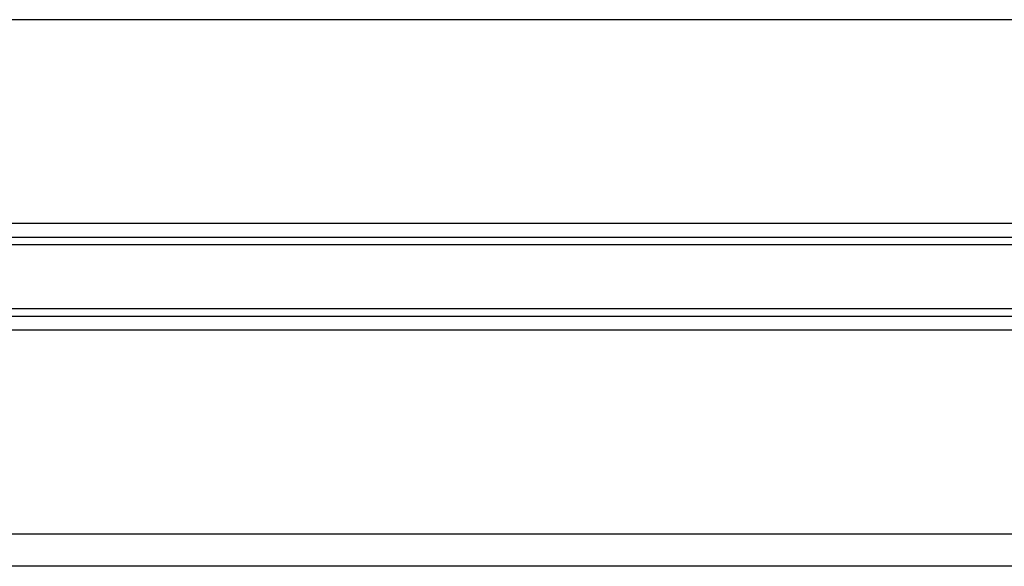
# Model space of a CAD drawing. Header units: millimetres. Extents: x 0 to 420, y 0 to 297.
# Tile 81 of 98: x 313.64 to 317.26, y 199.63 to 201.64. Entities that reach past the tile are written whole.
import ezdxf

# ---------------------------------------------------------------- set-up
doc = ezdxf.new("R2010")
doc.units = ezdxf.units.MM

msp = doc.modelspace()

# ---------------------------------------------------------------- linework, layer by layer
at = {"color": 7, "linetype": 'Continuous', "lineweight": 25}
for p, q in [((322.30033, 201.63704), (296.81732, 201.63704)), ((322.30033, 200.88907), (296.81732, 200.88907)), ((319.85821, 200.83792), (299.25944, 200.83792)), ((319.85482, 200.81082), (299.26283, 200.81082)), ((319.85482, 200.57563), (299.26283, 200.57563)), ((319.85821, 200.54854), (299.25944, 200.54854)), ((322.30033, 200.49739), (296.81732, 200.49739)), ((322.30033, 199.74941), (296.81732, 199.74941)), ((318.05316, 199.63144), (301.06449, 199.63144))]:
    msp.add_line(p, q, dxfattribs=at)

doc.saveas('drawing.dxf')
